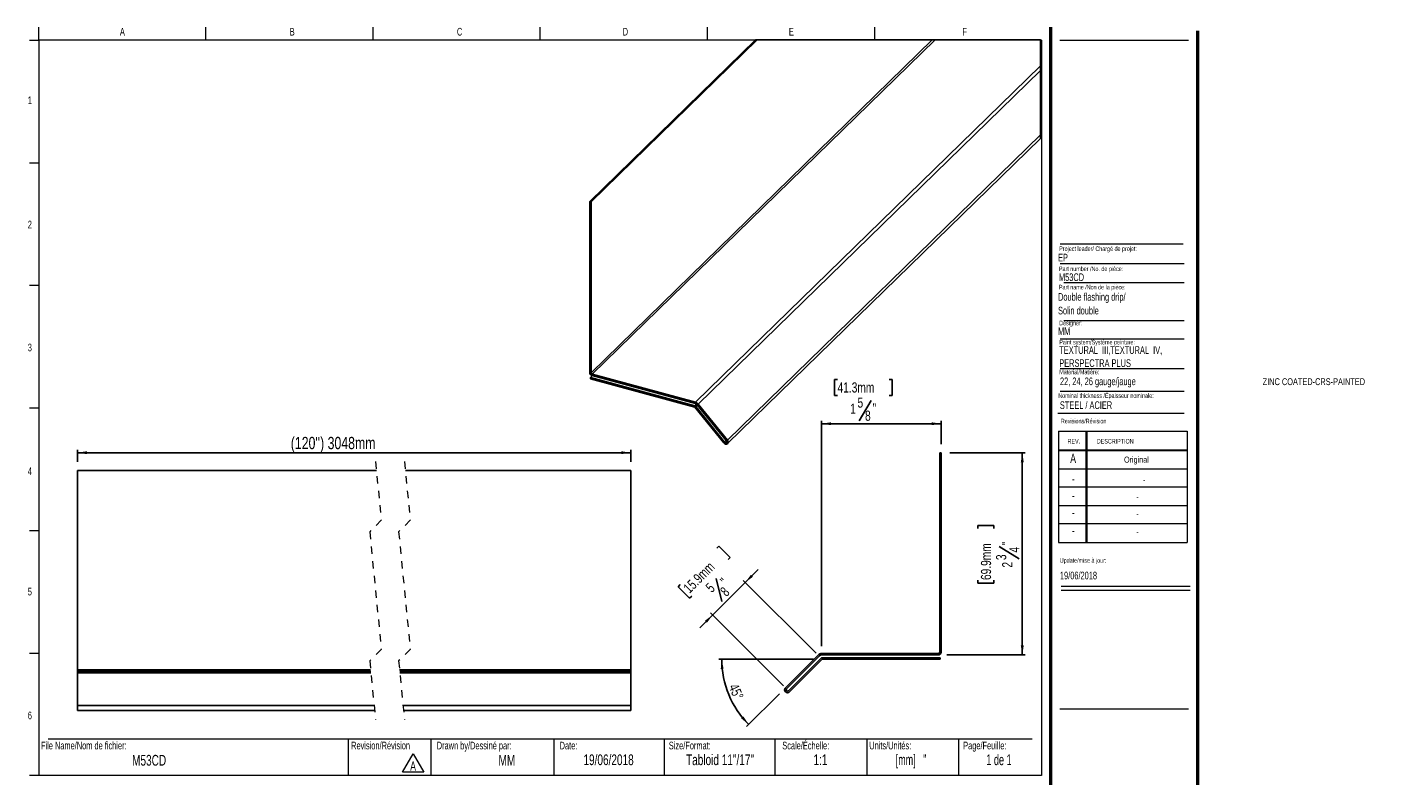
# Model space of a CAD drawing. Header units: inches. Extents: x 0.5 to 18.9, y 0.4 to 10.7.
import ezdxf

# ---------------------------------------------------------------- set-up
doc = ezdxf.new("R2010")
doc.units = ezdxf.units.IN
doc.header["$MEASUREMENT"] = 0
doc.linetypes.add('HIDDEN', pattern=[0.075, 0.05, -0.025])
doc.layers.add('FORMAT', color=7, linetype='Continuous')
doc.styles.add('SLDTEXTSTYLE0', font='TXT', dxfattribs={"width": 0.7})
doc.styles.add('SLDTEXTSTYLE1', font='TXT', dxfattribs={"width": 0.633333})
doc.styles.add('SLDTEXTSTYLE2', font='TXT', dxfattribs={"width": 0.625})
doc.styles.add('SLDTEXTSTYLE3', font='TXT', dxfattribs={"width": 0.75})
doc.dimstyles.new('SLDDIMSTYLE0', dxfattribs={"dimtxt": 0.137795, "dimasz": 0.13, "dimexe": 0, "dimexo": 0.0625, "dimgap": 0.034449, "dimtad": 1, "dimdec": 6, "dimrnd": 1e-09, "dimzin": 12, "dimdsep": 46, "dimlunit": 5, "dimtxsty": 'SLDTEXTSTYLE3', "dimsah": 1, "dimcen": 0.09, "dimadec": 0, "dimazin": 3, "dimtfac": 1, "dimtofl": 0, "dimtmove": 0, "dimatfit": 3, "dimfxl": 1, "dimfrac": 2, "dimtolj": 1, "dimtzin": 12, "dimarcsym": 0})
doc.dimstyles.new('SLDDIMSTYLE1', dxfattribs={"dimtxt": 0.137795, "dimasz": 0.13, "dimexe": 0, "dimexo": 0.0625, "dimgap": 0.034449, "dimtad": 1, "dimdec": 4, "dimzin": 12, "dimdsep": 46, "dimlunit": 5, "dimtxsty": 'SLDTEXTSTYLE3', "dimsah": 1, "dimcen": 0.09, "dimazin": 3, "dimtfac": 1, "dimtofl": 0, "dimtmove": 0, "dimatfit": 3, "dimfxl": 1, "dimfrac": 2, "dimtolj": 1, "dimtzin": 12, "dimarcsym": 0})
doc.dimstyles.new('SLDDIMSTYLE2', dxfattribs={"dimtxt": 0.137795, "dimasz": 0.13, "dimexe": 0, "dimexo": 0.0625, "dimgap": 0.034449, "dimtad": 1, "dimdec": 6, "dimrnd": 1e-09, "dimzin": 12, "dimdsep": 46, "dimlunit": 5, "dimtxsty": 'SLDTEXTSTYLE3', "dimsah": 1, "dimcen": 0.09, "dimadec": 0, "dimazin": 3, "dimtfac": 1, "dimtmove": 0, "dimatfit": 0, "dimfxl": 1, "dimfrac": 2, "dimtolj": 1, "dimtzin": 12, "dimarcsym": 0})
doc.dimstyles.new('SLDDIMSTYLE3', dxfattribs={"dimtxt": 0.166667, "dimasz": 0.13, "dimexe": 0, "dimexo": 0.0625, "dimgap": 0.041667, "dimtad": 1, "dimrnd": 1e-09, "dimzin": 12, "dimdsep": 46, "dimlunit": 5, "dimtxsty": 'SLDTEXTSTYLE3', "dimsah": 1, "dimcen": 0.09, "dimadec": 0, "dimazin": 3, "dimtfac": 1, "dimtofl": 0, "dimtmove": 0, "dimatfit": 3, "dimfxl": 1, "dimfrac": 2, "dimtolj": 1, "dimtzin": 12, "dimarcsym": 0})

# ---------------------------------------------------------------- blocks, each defined once
blk = doc.blocks.new('SW_NOTE_0')
at = {"color": 0, "linetype": 'Continuous', "lineweight": 0}
for p, q in [((-0.096, 0.015), (0.049, 0.266)), ((0.049, 0.266), (0.194, 0.015)), ((0.194, 0.015), (-0.096, 0.015))]:
    blk.add_line(p, q, dxfattribs=at)
at = {"color": 0, "linetype": 'Continuous', "lineweight": 0, "insert": (0.049, 0.161), "char_height": 0.125, "attachment_point": 2, "style": 'SLDTEXTSTYLE0'}
blk.add_mtext('A', dxfattribs=at)
blk = doc.blocks.new('SW_NOTE_1')
at = {"layer": 'FORMAT', "color": 0, "char_height": 0.10417, "attachment_point": 1, "style": 'SLDTEXTSTYLE0'}
for s, insert in [('TEXTURAL  III,TEXTURAL  IV,', (0, 0.134)), ('PERSPECTRA PLUS', (0, -0.044))]:
    blk.add_mtext(s, dxfattribs=dict(at, insert=insert))
blk = doc.blocks.new('_D')
at = {"layer": 'FORMAT'}
for p, q in [((13.006, 4.908), (14.03, 4.908)), ((13.991, 4.908), (13.991, 2.158)), ((13.388, 3.878), (13.388, 3.92)), ((13.388, 3.92), (13.606, 3.92)), ((13.606, 3.92), (13.606, 3.878)), ((13.675, 3.632), (13.95, 3.467)), ((13.388, 3.177), (13.388, 3.135)), ((13.606, 3.135), (13.606, 3.177)), ((13.388, 3.135), (13.606, 3.135)), ((12.967, 2.158), (14.03, 2.158))]:
    blk.add_line(p, q, dxfattribs=at)
for points in [[(13.991, 4.908), (13.971, 4.778), (14.011, 4.778)], [(13.991, 2.158), (14.011, 2.288), (13.971, 2.288)]]:
    blk.add_solid(points, dxfattribs=at)
at = {"layer": 'FORMAT', "attachment_point": 1, "rotation": 90, "style": 'SLDTEXTSTYLE3'}
for s, insert, char_height in [('69.9mm', (13.429, 3.177), 0.1378), ('"', (13.715, 3.652), 0.138), ('3', (13.635, 3.448), 0.138), ('4', (13.813, 3.55), 0.138), ('2', (13.718, 3.346), 0.138)]:
    blk.add_mtext(s, dxfattribs=dict(at, insert=insert, char_height=char_height))
blk = doc.blocks.new('_D_1')
at = {"layer": 'FORMAT'}
for p, q in [((11.481, 5.905), (11.439, 5.905)), ((11.439, 5.905), (11.439, 5.686)), ((12.182, 5.905), (12.224, 5.905)), ((12.224, 5.905), (12.224, 5.686)), ((11.439, 5.686), (11.481, 5.686)), ((11.937, 5.618), (11.772, 5.342)), ((12.224, 5.686), (12.182, 5.686)), ((11.263, 2.276), (11.263, 5.341)), ((12.888, 5.302), (11.263, 5.302)), ((12.888, 5.026), (12.888, 5.341))]:
    blk.add_line(p, q, dxfattribs=at)
for points in [[(11.263, 5.302), (11.393, 5.282), (11.393, 5.322)], [(12.888, 5.302), (12.758, 5.322), (12.758, 5.282)]]:
    blk.add_solid(points, dxfattribs=at)
at = {"layer": 'FORMAT', "attachment_point": 1, "style": 'SLDTEXTSTYLE3'}
for s, insert, char_height in [('41.3mm', (11.481, 5.864), 0.1378), ('1', (11.651, 5.575), 0.138), ('5', (11.752, 5.658), 0.138), ('"', (11.956, 5.577), 0.138), ('8', (11.854, 5.48), 0.138)]:
    blk.add_mtext(s, dxfattribs=dict(at, insert=insert, char_height=char_height))
blk = doc.blocks.new('_D_2')
at = {"layer": 'FORMAT'}
for p, q in [((11.153, 2.099), (9.866, 2.099)), ((10.69, 1.63), (10.245, 1.185))]:
    blk.add_line(p, q, dxfattribs=at)
blk.add_arc((11.159, 2.099), 1.253, 180, 225, dxfattribs=at)
for points in [[(9.906, 2.099), (9.893, 1.968), (9.932, 1.97)], [(10.273, 1.213), (10.201, 1.323), (10.171, 1.296)]]:
    blk.add_solid(points, dxfattribs=at)
at = {"layer": 'FORMAT', "insert": (10.122, 1.782), "char_height": 0.1378, "attachment_point": 1, "rotation": 294.3403, "style": 'SLDTEXTSTYLE3'}
blk.add_mtext('45°', dxfattribs=at)
blk = doc.blocks.new('_D_3')
at = {"layer": 'FORMAT'}
for p, q in [((9.839, 3.61), (9.868, 3.639)), ((9.868, 3.639), (10.023, 3.485)), ((10.023, 3.485), (9.993, 3.455)), ((9.784, 2.702), (10.226, 3.144)), ((9.832, 3.197), (9.91, 2.885)), ((11.188, 2.182), (10.198, 3.172)), ((10.226, 3.144), (10.403, 3.321)), ((9.343, 3.114), (9.313, 3.084)), ((9.313, 3.084), (9.468, 2.93)), ((9.468, 2.93), (9.498, 2.959)), ((9.784, 2.702), (9.607, 2.525)), ((10.746, 1.74), (9.756, 2.73))]:
    blk.add_line(p, q, dxfattribs=at)
for points in [[(10.226, 3.144), (10.332, 3.222), (10.304, 3.25)], [(9.784, 2.702), (9.678, 2.624), (9.706, 2.596)]]:
    blk.add_solid(points, dxfattribs=at)
at = {"layer": 'FORMAT', "attachment_point": 1, "rotation": 45, "style": 'SLDTEXTSTYLE3'}
for s, insert, char_height in [('15.9mm', (9.372, 3.085), 0.1378), ('5', (9.674, 3.095), 0.138), ('"', (9.874, 3.182), 0.138), ('8', (9.872, 3.041), 0.138)]:
    blk.add_mtext(s, dxfattribs=dict(at, insert=insert, char_height=char_height))
blk = doc.blocks.new('_D_4')
at = {"layer": 'FORMAT'}
for p, q in [((1.151, 4.783), (1.151, 4.947)), ((1.151, 4.908), (8.671, 4.908)), ((8.671, 4.783), (8.671, 4.947))]:
    blk.add_line(p, q, dxfattribs=at)
for points in [[(1.151, 4.908), (1.281, 4.888), (1.281, 4.928)], [(8.671, 4.908), (8.541, 4.928), (8.541, 4.888)]]:
    blk.add_solid(points, dxfattribs=at)
at = {"layer": 'FORMAT', "insert": (4.05, 5.123), "char_height": 0.16667, "attachment_point": 1, "style": 'SLDTEXTSTYLE3'}
blk.add_mtext("(120'') 3048mm", dxfattribs=at)

msp = doc.modelspace()

# ---------------------------------------------------------------- linework, layer by layer
at = {"color": 7, "linetype": 'Continuous', "lineweight": 18}
for p, q in [((0.6262516, 10.5170732), (0.6262516, 10.6939449)), ((2.8970849, 10.5170732), (2.8970849, 10.6939449)), ((5.1679183, 10.5170732), (5.1679183, 10.6939449)), ((7.4387516, 10.5170732), (7.4387516, 10.6939449)), ((9.7095849, 10.6939449), (9.7095849, 10.5170732)), ((11.9804183, 10.6939449), (11.9804183, 10.5170732)), ((0.5012516, 10.5170732), (0.6262516, 10.5170732)), ((14.2512516, 10.5170732), (0.6262516, 10.5170732)), ((0.6262516, 10.5170732), (0.6262516, 0.5170732)), ((14.2512516, 10.5170732), (14.2512516, 0.5170732)), ((14.5012516, 10.5170732), (16.2512516, 10.5170732)), ((0.5012516, 8.8504065), (0.6262516, 8.8504065)), ((14.5052809, 7.4796461), (16.192868, 7.4796461)), ((14.5578273, 7.2228331), (16.192868, 7.2228331)), ((0.5012516, 7.1837398), (0.6262516, 7.1837398)), ((14.5578273, 6.7072972), (16.192868, 6.7072972)), ((14.5052809, 6.4574028), (16.192868, 6.4574028)), ((14.5052809, 6.0531641), (16.192868, 6.0531641)), ((14.5052809, 5.7453132), (16.192868, 5.7453132)), ((0.5012516, 5.5170732), (0.6262516, 5.5170732)), ((14.4754278, 5.446808), (16.192868, 5.446808)), ((14.4811999, 5.1987495), (16.2311999, 5.1987495)), ((14.4811999, 5.1987495), (14.4811999, 3.6887495)), ((14.8561999, 5.1987495), (14.8561999, 3.6887495)), ((14.8661999, 5.1987495), (14.8661999, 3.6887495)), ((16.2311999, 5.1987495), (16.2311999, 3.6887495)), ((14.4811999, 4.9487495), (16.2311999, 4.9487495)), ((14.4811999, 4.9387495), (16.2311999, 4.9387495)), ((14.4811999, 4.6887495), (16.2311999, 4.6887495)), ((16.2311999, 4.4387495), (14.4811999, 4.4387495)), ((14.4811999, 4.1887495), (16.2311999, 4.1887495)), ((16.2311999, 3.9387495), (14.4811999, 3.9387495)), ((0.5012516, 3.8504065), (0.6262516, 3.8504065)), ((14.4811999, 3.6887495), (16.2311999, 3.6887495)), ((14.5215385, 3.094666), (16.2715385, 3.094666)), ((14.5215385, 3.0386495), (16.2715385, 3.0386495)), ((0.5012516, 2.1837398), (0.6262516, 2.1837398)), ((0.7512516, 1.0170732), (14.1262516, 1.0170732)), ((4.8316802, 1.0170732), (4.8316802, 0.5170732)), ((5.9539324, 1.0170732), (5.9539324, 0.5170732)), ((7.6262516, 1.0170732), (7.6262516, 0.5170732)), ((9.1262516, 1.0170732), (9.1262516, 0.5170732)), ((10.6262516, 1.0170732), (10.6262516, 0.5170732)), ((11.8762516, 1.0170732), (11.8762516, 0.5170732)), ((13.1262516, 1.0170732), (13.1262516, 0.5170732)), ((0.6262516, 0.5170732), (0.5012516, 0.5170732)), ((14.2512516, 0.5170732), (0.6262516, 0.5170732))]:
    msp.add_line(p, q, dxfattribs=at)
at = {"color": 7, "linetype": 'Continuous', "lineweight": 25}
for p, q in [((8.1125447, 8.32391), (10.3638978, 10.5212997)), ((8.1302337, 5.9956399), (12.7670339, 10.5212997)), ((8.1302337, 8.3191029), (10.3865112, 10.5212997)), ((8.1473653, 5.9743805), (12.805947, 10.5212997)), ((9.5497242, 5.5932487), (14.2371672, 10.168337)), ((9.5872469, 5.5679871), (14.2371672, 10.1064514)), ((9.9831262, 5.0767146), (14.2371672, 9.2287883)), ((9.9860266, 5.0310068), (14.2371672, 9.1802504)), ((8.1125447, 8.32391), (8.1125447, 6.000447)), ((8.1125447, 8.32391), (8.1302337, 8.3191029)), ((8.1302337, 8.3191029), (8.1302337, 5.9956399)), ((8.1251884, 5.9295175), (8.1522334, 5.9559137)), ((8.1251884, 5.9123741), (8.1251884, 5.9295175)), ((9.5426291, 5.5442873), (8.1251884, 5.9295175)), ((9.5426291, 5.5271439), (8.1251884, 5.9123741)), ((8.1473653, 5.9743805), (9.5497242, 5.5932487)), ((8.1473653, 5.9572372), (9.5497242, 5.5761053)), ((9.9459977, 5.0508206), (9.5551367, 5.5358663)), ((9.5747393, 5.5592647), (9.9706186, 5.0679922)), ((9.5872469, 5.5679871), (9.9831262, 5.0767146)), ((9.9334901, 5.0420982), (9.5426291, 5.5271439)), ((12.8883702, 4.9082161), (12.8683702, 4.9082161)), ((12.8683702, 4.9082161), (12.8683702, 2.1975862)), ((12.8883702, 4.9082161), (12.8883702, 2.1975862)), ((1.1514095, 4.6646838), (5.2131586, 4.6646838)), ((1.1514095, 4.6646838), (1.1514095, 1.9540538)), ((5.6068599, 4.6646838), (8.6713295, 4.6646838)), ((8.6713295, 4.6646838), (8.6713295, 1.9540538)), ((11.2209438, 2.1606425), (10.7733287, 1.7130274)), ((11.235086, 2.1465003), (10.7874709, 1.6988852)), ((10.8153097, 1.6710464), (11.2572514, 2.1129881)), ((10.8294518, 1.6569043), (11.2713936, 2.098846)), ((12.8490001, 2.1782161), (11.2633702, 2.1782161)), ((12.8490001, 2.1582161), (11.2633702, 2.1582161)), ((11.2713936, 2.118846), (12.8740744, 2.118846)), ((11.2713936, 2.098846), (12.8740744, 2.098846)), ((12.8740744, 2.098846), (12.8740744, 2.118846)), ((1.1514095, 1.9540538), (5.1341402, 1.9540538)), ((1.1514095, 1.9540538), (1.1514095, 1.9346837)), ((1.1514095, 1.9346837), (5.136048, 1.9346837)), ((1.1514095, 1.9346837), (1.1514095, 1.9171102)), ((1.1514095, 1.9171102), (5.1377799, 1.9171102)), ((1.1514095, 1.9171102), (1.1514095, 1.469495)), ((5.5278415, 1.9540538), (8.6713295, 1.9540538)), ((5.5297494, 1.9346837), (8.6713295, 1.9346837)), ((5.5314812, 1.9171102), (8.6713295, 1.9171102)), ((8.6713295, 1.9540538), (8.6713295, 1.9346837)), ((8.6713295, 1.9346837), (8.6713295, 1.9171102)), ((8.6713295, 1.9171102), (8.6713295, 1.469495)), ((1.1514095, 1.469495), (1.1514095, 1.4017484)), ((1.1514095, 1.469495), (5.1818638, 1.469495)), ((1.1514095, 1.4017484), (5.1885353, 1.4017484)), ((5.5755652, 1.469495), (8.6713295, 1.469495)), ((5.5822367, 1.4017484), (8.6713295, 1.4017484)), ((8.6713295, 1.469495), (8.6713295, 1.4017484))]:
    msp.add_line(p, q, dxfattribs=at)
at = {"color": 7, "linetype": 'Continuous', "lineweight": 50}
for p, q in [((14.3762516, 10.6939449), (14.3762516, 0.3920732)), ((16.3762516, 0.3920732), (16.3762516, 10.6420732))]:
    msp.add_line(p, q, dxfattribs=at)
at = {"color": 8, "linetype": 'Continuous', "lineweight": 25}
for p, q in [((9.5426291, 5.5442873), (9.5664205, 5.5675084)), ((9.5551367, 5.5358663), (9.5766636, 5.5568782)), ((9.9459977, 5.0508206), (9.9675246, 5.0718325))]:
    msp.add_line(p, q, dxfattribs=at)
at = {"color": 7, "linetype": 'HIDDEN', "lineweight": 18}
for p, q in [((5.2008472, 4.7896837), (5.2795874, 3.9901901)), ((5.594548, 4.7896837), (5.6732882, 3.9901901)), ((5.2795874, 3.9901901), (5.1221071, 3.8327097)), ((5.6732882, 3.9901901), (5.5158079, 3.8327097)), ((5.1221071, 3.8327097), (5.2795874, 2.2337224)), ((5.5158079, 3.8327097), (5.6732882, 2.2337224)), ((5.2795874, 2.2337224), (5.1221071, 2.0762421)), ((5.6732882, 2.2337224), (5.5158079, 2.0762421)), ((5.1221071, 2.0762421), (5.2008472, 1.2767484)), ((5.5158079, 2.0762421), (5.594548, 1.2767484))]:
    msp.add_line(p, q, dxfattribs=at)
at = {"color": 7, "linetype": 'Continuous', "lineweight": 18, "flags": 128}
msp.add_lwpolyline([(14.2371672, 9.1802504), (14.2371672, 9.2287883), (14.2371672, 10.1064514), (14.2371672, 10.168337), (14.2371672, 10.5212997), (12.805947, 10.5212997), (12.7670339, 10.5212997), (10.3865112, 10.5212997), (10.3638978, 10.5212997)], dxfattribs=at)
at = {"color": 7, "linetype": 'Continuous', "lineweight": 25, "flags": 128}
for points in [[(9.9831262, 5.0767146), (9.990734, 5.063611), (9.9934057, 5.0498679), (9.990734, 5.0375762), (9.9831262, 5.0286085), (9.9717391, 5.0243283), (9.9583081, 5.0253901), (9.944876, 5.0316298), (9.9334901, 5.0420982)], [(9.9706186, 5.0679922), (9.974392, 5.061492), (9.9757179, 5.054675), (9.974392, 5.0485784), (9.9706186, 5.0441292), (9.9649702, 5.0420067), (9.9583081, 5.0425335), (9.951646, 5.0456287), (9.9459977, 5.0508206)]]:
    msp.add_lwpolyline(points, dxfattribs=at)
at = {"color": 7, "linetype": 'Continuous', "lineweight": 25}
for centre, radius, start, end in [((8.1602736, 6.0032743), 0.0478126, 183.39002257, 254.33711397), ((8.153713, 5.9970281), 0.0235203, 183.38359544, 254.34286057), ((9.5357041, 5.5205024), 0.0247724, 38.33093155, 73.7670995), ((9.5289633, 5.5219128), 0.0742955, 38.32705887, 73.77343782), ((9.535884, 5.528548), 0.0495303, 38.32780173, 73.7739278), ((11.2633702, 2.1182161), 0.06, 90, 135), ((11.2633702, 2.1182161), 0.04, 90, 135), ((11.2713936, 2.098846), 0.02, 90, 135), ((12.8490001, 2.1975862), 0.0393701, 270, 0), ((12.8490001, 2.1975862), 0.0193701, 270, 0), ((10.8013903, 1.6849658), 0.039685, 135, 315), ((10.8013903, 1.6849658), 0.019685, 135, 315)]:
    msp.add_arc(centre, radius, start, end, dxfattribs=at)
at = {"layer": 'FORMAT', "color": 250, "lineweight": 18, "true_color": 0x454545}
msp.add_line((14.5052809, 7.7477891), (16.1756542, 7.7477891), dxfattribs=at)
at = {"layer": 'FORMAT', "lineweight": 18}
msp.add_line((14.5012516, 1.4265536), (16.2512516, 1.4265536), dxfattribs=at)

# ---------------------------------------------------------------- block references
at = {"color": 7, "linetype": 'Continuous', "lineweight": 0}
msp.add_blockref('SW_NOTE_0', (5.6629239, 0.5500403), dxfattribs=at)
at = {"layer": 'FORMAT'}
msp.add_blockref('SW_NOTE_1', (14.4936793, 6.2219515), dxfattribs=at)

# ---------------------------------------------------------------- texts
at = {"color": 7, "linetype": 'Continuous', "lineweight": 0}
for s, insert, char_height, attachment_point, style in [('A', (1.7614258, 10.6839024), 0.1041667, 2, 'SLDTEXTSTYLE0'), ('B', (4.0695891, 10.6839024), 0.1041667, 2, 'SLDTEXTSTYLE0'), ('C', (6.3441318, 10.6839024), 0.1041667, 2, 'SLDTEXTSTYLE0'), ('D', (8.5974733, 10.6839024), 0.1041667, 2, 'SLDTEXTSTYLE0'), ('E', (10.8526565, 10.6839024), 0.1041667, 2, 'SLDTEXTSTYLE0'), ('F', (13.2074254, 10.6839024), 0.1041667, 2, 'SLDTEXTSTYLE0'), ('1', (0.5037246, 9.7518248), 0.1041667, 2, 'SLDTEXTSTYLE0'), ('2', (0.5037246, 8.0618626), 0.1041667, 2, 'SLDTEXTSTYLE0'), ('EP', (14.4770103, 7.6126145), 0.10416667, 1, 'SLDTEXTSTYLE0'), ('Project leader/ Chargé de projet:', (14.4927736, 7.7128037), 0.0625, 1, 'SLDTEXTSTYLE0'), ('Part number /No. de pièce:', (14.4892638, 7.4395042), 0.0625, 1, 'SLDTEXTSTYLE0'), ('M53CD', (14.4892638, 7.3462932), 0.10416667, 1, 'SLDTEXTSTYLE0'), ('Designer:', (14.4927736, 6.7027068), 0.0625, 1, 'SLDTEXTSTYLE0'), ('MM', (14.4770103, 6.6115619), 0.10416667, 1, 'SLDTEXTSTYLE0'), ('3', (0.5037246, 6.3910002), 0.1041667, 2, 'SLDTEXTSTYLE0'), ('Paint system/Système peinture:', (14.4936793, 6.4423393), 0.0625, 1, 'SLDTEXTSTYLE0'), ('ZINC COATED-CRS-PAINTED', (17.2579034, 5.920721), 0.09375, 1, 'SLDTEXTSTYLE0'), ('Nominal thickness /Épaisseur nominale:', (14.4802784, 5.7152135), 0.0625, 1, 'SLDTEXTSTYLE0'), ('STEEL / ACIER', (14.5019361, 5.6065758), 0.104166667, 1, 'SLDTEXTSTYLE0'), ('Revisions/Révision', (14.5156012, 5.3694188), 0.0625, 1, 'SLDTEXTSTYLE0'), ('REV.', (14.6062312, 5.0951297), 0.0625, 1, 'SLDTEXTSTYLE0'), ('DESCRIPTION', (15.0041424, 5.0951297), 0.0625, 1, 'SLDTEXTSTYLE0'), ('A', (14.6820414, 4.8942809), 0.125, 2, 'SLDTEXTSTYLE0'), ('Original', (15.5419694, 4.8554617), 0.08333333, 2, 'SLDTEXTSTYLE0'), ('4', (0.5037246, 4.7085424), 0.1041667, 2, 'SLDTEXTSTYLE0'), ('-', (14.6833579, 4.6174037), 0.125, 2, 'SLDTEXTSTYLE0'), ('-', (15.6471739, 4.5785845), 0.0833333, 2, 'SLDTEXTSTYLE0'), ('-', (14.6833579, 4.3881653), 0.125, 2, 'SLDTEXTSTYLE0'), ('-', (15.5556728, 4.3493461), 0.0833333, 2, 'SLDTEXTSTYLE0'), ('-', (14.6833579, 4.1569001), 0.125, 2, 'SLDTEXTSTYLE0'), ('-', (15.5556728, 4.118081), 0.0833333, 2, 'SLDTEXTSTYLE0'), ('-', (14.6833579, 3.9142956), 0.125, 2, 'SLDTEXTSTYLE0'), ('-', (15.5556728, 3.8754764), 0.0833333, 2, 'SLDTEXTSTYLE0'), ('Update/mise à jour:', (14.5009021, 3.4746831), 0.0625, 1, 'SLDTEXTSTYLE0'), ('19/06/2018', (14.5029298, 3.2903145), 0.10416667, 1, 'SLDTEXTSTYLE0'), ('5', (0.5037246, 3.0715769), 0.1041667, 2, 'SLDTEXTSTYLE0'), ('6', (0.5037246, 1.3878409), 0.1041667, 2, 'SLDTEXTSTYLE0'), ('File Name/Nom de fichier:', (0.6549319, 0.9786785), 0.104166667, 1, 'SLDTEXTSTYLE0'), ('Revision/Révision', (4.8700984, 0.9786785), 0.104166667, 1, 'SLDTEXTSTYLE0'), ('Drawn by/Dessiné par:', (6.0332993, 0.9786785), 0.104166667, 1, 'SLDTEXTSTYLE0'), ('Date:', (7.7035091, 0.9786785), 0.10416667, 1, 'SLDTEXTSTYLE0'), ('Size/Format:', (9.1875093, 0.9786785), 0.104166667, 1, 'SLDTEXTSTYLE0'), ('Scale/Échelle:', (10.7293877, 0.9786785), 0.104166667, 1, 'SLDTEXTSTYLE0'), ('Units/Unités:', (11.9111167, 0.9786785), 0.104166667, 1, 'SLDTEXTSTYLE0'), ('Page/Feuille:', (13.1879976, 0.9786785), 0.104166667, 1, 'SLDTEXTSTYLE0'), ('M53CD', (2.1248034, 0.7993968), 0.14583333, 2, 'SLDTEXTSTYLE0'), ('MM', (6.9863934, 0.7993968), 0.14583333, 2, 'SLDTEXTSTYLE0'), ('19/06/2018', (8.3687858, 0.805962), 0.14583333, 2, 'SLDTEXTSTYLE0'), ('Tabloid 11"/17"', (9.8831067, 0.805962), 0.145833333, 2, 'SLDTEXTSTYLE0'), ('1:1', (11.2474421, 0.805962), 0.14583333, 2, 'SLDTEXTSTYLE0'), ('[mm]   "', (12.4789981, 0.805962), 0.14583333, 2, 'SLDTEXTSTYLE2'), ('1 de 1', (13.6742198, 0.805962), 0.14583333, 2, 'SLDTEXTSTYLE1')]:
    msp.add_mtext(s, dxfattribs=dict(at, insert=insert, char_height=char_height, attachment_point=attachment_point, style=style))
at = {"layer": 'FORMAT', "attachment_point": 1, "style": 'SLDTEXTSTYLE0'}
for s, insert, char_height in [('Part name /Non de la pièce:', (14.4892638, 7.1904184), 0.0625), ('Double flashing drip/', (14.4770103, 7.0784856), 0.104166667), ('Solin double', (14.4770103, 6.8922265), 0.104166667), ('Material/Matière:', (14.4936793, 6.0368173), 0.0625), ('22, 24, 26 gauge/jauge', (14.503118, 5.9304258), 0.104166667)]:
    msp.add_mtext(s, dxfattribs=dict(at, insert=insert, char_height=char_height))

# ---------------------------------------------------------------- dimensions: what is measured, and where the dimension line sits
at = {"layer": 'FORMAT'}
dim = msp.add_linear_dim(base=(11.2633702, 5.3019169), p1=(12.8883702, 4.9082161), p2=(11.2633702, 2.1582161), dimstyle='SLDDIMSTYLE0', dxfattribs=at)
dim.commit()
dim.dimension.update_dxf_attribs({"geometry": '_D_1', "text_midpoint": (11.8318154, 5.3019169), "dimtype": 160})
dim = msp.add_linear_dim(base=(8.6713295, 4.9076569), p1=(1.1514095, 4.6646837), p2=(8.6713295, 4.6646837), angle=0, text="(120'') 3048mm", dimstyle='SLDDIMSTYLE3', dxfattribs=at)
dim.commit()
dim.dimension.update_dxf_attribs({"geometry": '_D_4', "text_midpoint": (4.8592753, 4.9076569), "dimtype": 160})
for base, p1, p2, angle, dimstyle, picture, middle in [((13.9907324, 2.1582161), (12.8883702, 4.9082161), (12.8490001, 2.1582161), 90, 'SLDDIMSTYLE0', '_D', (13.9907324, 3.5272498)), ((10.2260341, 3.1442055), (10.8294518, 1.6569043), (11.2713936, 2.098846), 45, 'SLDDIMSTYLE2', '_D_3', (10.0172106, 2.935382))]:
    dim = msp.add_linear_dim(base=base, p1=p1, p2=p2, angle=angle, dimstyle=dimstyle, dxfattribs=at)
    dim.commit()
    dim.dimension.update_dxf_attribs({"geometry": picture, "text_midpoint": middle, "dimtype": 160})
dim = msp.add_angular_dim_2l(base=(10.0012103, 1.6192128), line1=((11.2209438, 2.1606425), (10.7733287, 1.7130274)), line2=((11.2713936, 2.098846), (12.8740744, 2.098846)), dimstyle='SLDDIMSTYLE1', dxfattribs=at)
dim.commit()
dim.dimension.update_dxf_attribs({"geometry": '_D_2', "text_midpoint": (10.0172106, 1.582274), "dimtype": 162})

doc.saveas('drawing.dxf')
